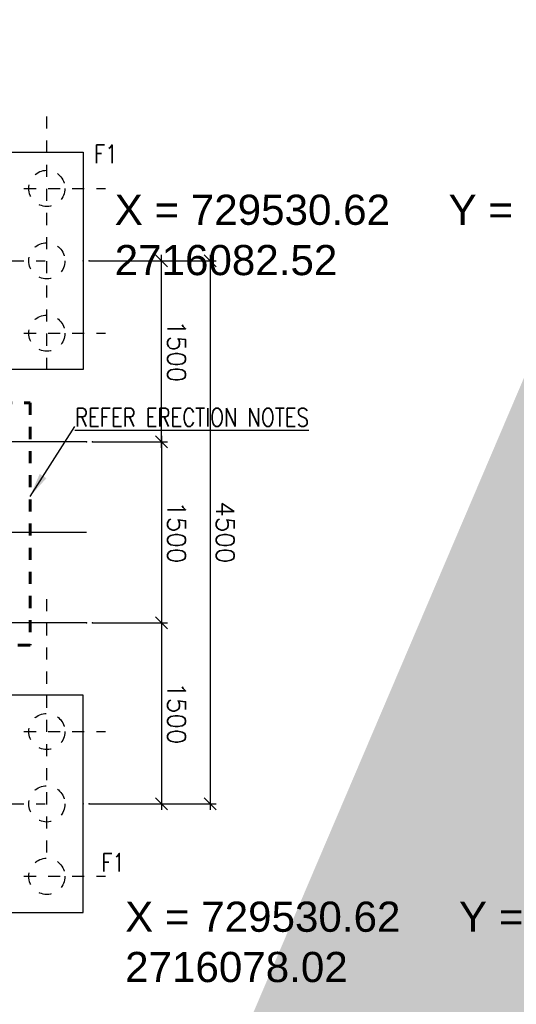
# Model space of a CAD drawing. Header units: inches. Extents: x 727810 to 1461440, y 2714588 to 5435005.
# Tile 142 of 233: x 729530.85 to 729534.96, y 2716076.36 to 2716084.52. Entities that reach past the tile are written whole.
import ezdxf

# ---------------------------------------------------------------- set-up
doc = ezdxf.new("R2010")
doc.units = ezdxf.units.IN
doc.header["$MEASUREMENT"] = 0
doc.linetypes.add('DIVIDEX2', pattern=[2.5, 1, -0.5, 0, -0.5, 0, -0.5])
doc.linetypes.add('HIDDEN', pattern=[0.375, 0.25, -0.125])
for name, color, linetype in [('DETAILS', 7, 'Continuous'), ('Inverter Room', 7, 'Continuous'), ('SCB', 7, 'Continuous')]:
    doc.layers.add(name, color=color, linetype=linetype)
doc.styles.add('ROMANS', font='ROMANS.shx', dxfattribs={"height": 10})
doc.styles.get("Standard").update_dxf_attribs({"font": 'arial.ttf'})
doc.dimstyles.new('ROMANS$0', dxfattribs={"dimscale": 100, "dimtxt": 100, "dimasz": 1, "dimexe": 0.5, "dimexo": 0.5, "dimgap": 0.5, "dimtad": 1, "dimdec": 0, "dimrnd": 5, "dimdsep": 46, "dimtxsty": 'ROMANS', "dimblk": 'OBLIQUE', "dimcen": 1, "dimdle": 0.5, "dimclrd": 6, "dimclre": 6, "dimclrt": 3, "dimadec": 0, "dimazin": 0, "dimtfac": 1, "dimtdec": 0, "dimtix": 1, "dimtmove": 0, "dimatfit": 3, "dimldrblk": 'OBLIQUE', "dimfxl": 1, "dimtolj": 1, "dimtzin": 0, "dimarcsym": 0})
doc.dimstyles.new('ROMANS$7', dxfattribs={"dimscale": 100, "dimtxt": 2.5, "dimasz": 2, "dimexe": 20, "dimexo": 20, "dimgap": 0.5, "dimtad": 1, "dimdec": 0, "dimrnd": 5, "dimzin": 0, "dimdsep": 46, "dimtxsty": 'ROMANS', "dimcen": 0.09, "dimdle": 20, "dimclrd": 256, "dimclre": 256, "dimclrt": 3, "dimadec": 0, "dimazin": 0, "dimtfac": 20, "dimtdec": 0, "dimtix": 1, "dimtmove": 2, "dimatfit": 3, "dimfxl": 1, "dimtolj": 1, "dimtzin": 0, "dimarcsym": 0})

# ---------------------------------------------------------------- blocks, each defined once
blk = doc.blocks.new('_Oblique')
at = {"color": 0, "linetype": 'ByBlock', "lineweight": -2}
blk.add_line((-0.5, -0.5), (0.5, 0.5), dxfattribs=at)
blk = doc.blocks.new('*D84')
at = {"layer": 'Inverter Room', "color": 6, "lineweight": -2, "ltscale": 0.5, "transparency": 16777216}
for p, q in [((2097715.3, -2323961.8), (2102315.3, -2323961.8)), ((2097765.3, -2324965.3), (2097765.3, -2323911.8)), ((2102265.3, -2324965.3), (2102265.3, -2323911.8))]:
    blk.add_line(p, q, dxfattribs=at)
at = {"layer": 'Inverter Room', "color": 0, "ltscale": 0.5, "transparency": 16777216}
for p in [(2102265.3, -2323961.8), (2097765.3, -2325015.3), (2102265.3, -2325015.3)]:
    blk.add_point(p, dxfattribs=at)
at = {"layer": 'Inverter Room', "color": 6, "lineweight": -2, "ltscale": 0.5, "transparency": 16777216, "xscale": 100, "yscale": 100, "zscale": 100, "rotation": 180}
blk.add_blockref('_Oblique', (2097765.3, -2323961.8), dxfattribs=at)
at = {"layer": 'Inverter Room', "color": 6, "lineweight": -2, "ltscale": 0.5, "transparency": 16777216, "xscale": 100, "yscale": 100, "zscale": 100}
blk.add_blockref('_Oblique', (2102265.3, -2323961.8), dxfattribs=at)
at = {"layer": 'Inverter Room', "color": 3, "ltscale": 0.5, "transparency": 16777216, "insert": (2100015.3, -2323836.8), "char_height": 150, "attachment_point": 5, "style": 'ROMANS'}
blk.add_mtext('\\A1;4500', dxfattribs=at)
blk = doc.blocks.new('*D86')
at = {"layer": 'DETAILS', "color": 6, "lineweight": -2, "ltscale": 0.5, "transparency": 16777216}
for p, q in [((2099315.3, -2324365.3), (2097715.3, -2324365.3)), ((2097765.3, -2324915.3), (2097765.3, -2324315.3)), ((2099265.3, -2324937.7), (2099265.3, -2324315.3))]:
    blk.add_line(p, q, dxfattribs=at)
at = {"layer": 'Inverter Room', "color": 0, "ltscale": 0.5, "transparency": 16777216}
for p in [(2097765.3, -2324365.3), (2097765.3, -2324965.3), (2099265.3, -2324987.7)]:
    blk.add_point(p, dxfattribs=at)
at = {"layer": 'DETAILS', "color": 6, "lineweight": -2, "ltscale": 0.5, "transparency": 16777216, "xscale": 100, "yscale": 100, "zscale": 100, "rotation": 180}
blk.add_blockref('_Oblique', (2097765.3, -2324365.3), dxfattribs=at)
at = {"layer": 'DETAILS', "color": 6, "lineweight": -2, "ltscale": 0.5, "transparency": 16777216, "xscale": 100, "yscale": 100, "zscale": 100}
blk.add_blockref('_Oblique', (2099265.3, -2324365.3), dxfattribs=at)
at = {"layer": 'DETAILS', "color": 3, "ltscale": 0.5, "transparency": 16777216, "insert": (2098515.3, -2324240.3), "char_height": 150, "attachment_point": 5, "style": 'ROMANS', "bg_fill": 3, "box_fill_scale": 1.25, "bg_fill_color": 256, "bg_fill_true_color": 13158600, "bg_fill_transparency": 0}
blk.add_mtext('\\A1;1500', dxfattribs=at)
blk = doc.blocks.new('*D74')
at = {"layer": 'DETAILS', "color": 6, "lineweight": -2, "ltscale": 0.5, "transparency": 16777216}
for p, q in [((2100715.3, -2324365.3), (2102315.3, -2324365.3)), ((2100765.3, -2324937.7), (2100765.3, -2324315.3)), ((2102265.3, -2324915.3), (2102265.3, -2324315.3))]:
    blk.add_line(p, q, dxfattribs=at)
at = {"layer": 'Inverter Room', "color": 0, "ltscale": 0.5, "transparency": 16777216}
for p in [(2102265.3, -2324365.3), (2100765.3, -2324987.7), (2102265.3, -2324965.3)]:
    blk.add_point(p, dxfattribs=at)
at = {"layer": 'DETAILS', "color": 6, "lineweight": -2, "ltscale": 0.5, "transparency": 16777216, "xscale": 100, "yscale": 100, "zscale": 100, "rotation": 180}
blk.add_blockref('_Oblique', (2100765.3, -2324365.3), dxfattribs=at)
at = {"layer": 'DETAILS', "color": 6, "lineweight": -2, "ltscale": 0.5, "transparency": 16777216, "xscale": 100, "yscale": 100, "zscale": 100}
blk.add_blockref('_Oblique', (2102265.3, -2324365.3), dxfattribs=at)
at = {"layer": 'DETAILS', "color": 3, "ltscale": 0.5, "transparency": 16777216, "insert": (2101515.3, -2324240.3), "char_height": 150, "attachment_point": 5, "style": 'ROMANS', "bg_fill": 3, "box_fill_scale": 1.25, "bg_fill_color": 256, "bg_fill_true_color": 13158600, "bg_fill_transparency": 0}
blk.add_mtext('\\A1;1500', dxfattribs=at)
blk = doc.blocks.new('*D75')
at = {"layer": 'DETAILS', "color": 6, "lineweight": -2, "ltscale": 0.5, "transparency": 16777216}
for p, q in [((2099215.3, -2324365.3), (2100815.3, -2324365.3)), ((2099265.3, -2324887.7), (2099265.3, -2324315.3)), ((2100765.3, -2324887.7), (2100765.3, -2324315.3))]:
    blk.add_line(p, q, dxfattribs=at)
at = {"layer": 'Inverter Room', "color": 0, "ltscale": 0.5, "transparency": 16777216}
for p in [(2100765.3, -2324365.3), (2099265.3, -2324937.7), (2100765.3, -2324937.7)]:
    blk.add_point(p, dxfattribs=at)
at = {"layer": 'DETAILS', "color": 6, "lineweight": -2, "ltscale": 0.5, "transparency": 16777216, "xscale": 100, "yscale": 100, "zscale": 100, "rotation": 180}
blk.add_blockref('_Oblique', (2099265.3, -2324365.3), dxfattribs=at)
at = {"layer": 'DETAILS', "color": 6, "lineweight": -2, "ltscale": 0.5, "transparency": 16777216, "xscale": 100, "yscale": 100, "zscale": 100}
blk.add_blockref('_Oblique', (2100765.3, -2324365.3), dxfattribs=at)
at = {"layer": 'DETAILS', "color": 3, "ltscale": 0.5, "transparency": 16777216, "insert": (2100015.3, -2324240.3), "char_height": 150, "attachment_point": 5, "style": 'ROMANS', "bg_fill": 3, "box_fill_scale": 1.25, "bg_fill_color": 256, "bg_fill_true_color": 13158600, "bg_fill_transparency": 0}
blk.add_mtext('\\A1;1500', dxfattribs=at)
blk = doc.blocks.new('bhcbhb')
at = {"layer": 'DETAILS', "linetype": 'DIVIDEX2', "ltscale": 0.5}
for p, q in [((2097165.3, -2326904.8), (2097165.3, -2324828.8)), ((2098365.3, -2326904.8), (2098365.3, -2324828.8)), ((2101665.3, -2326904.8), (2101665.3, -2324828.8)), ((2102865.3, -2326904.8), (2102865.3, -2324828.8)), ((2098669.2, -2325315.3), (2096567.2, -2325315.3)), ((2097765.3, -2327404.8), (2097765.3, -2325328.8)), ((2102669.2, -2325315.3), (2100567.2, -2325315.3)), ((2102265.3, -2327404.8), (2102265.3, -2325328.8))]:
    blk.add_line(p, q, dxfattribs=at)
at = {"layer": 'DETAILS', "linetype": 'HIDDEN', "lineweight": 60, "ltscale": 20}
blk.add_lwpolyline([(2098942.4, -2332504), (2098942.4, -2325454.7), (2100949.6, -2325454.7), (2100949.6, -2332504)], close=True, dxfattribs=at)
at = {"layer": 'Inverter Room', "ltscale": 2}
for p, q in [((2099265.3, -2324987.7), (2099265.3, -2332237.4)), ((2100015.3, -2324987.7), (2100015.3, -2332237.4)), ((2100765.3, -2324987.7), (2100765.3, -2332237.4))]:
    blk.add_line(p, q, dxfattribs=at)
at = {"layer": 'Inverter Room', "color": 4, "ltscale": 0.5}
for points in [[(2098665.3, -2325015.3), (2098665.3, -2326515.3), (2096865.3, -2326515.3), (2096865.3, -2325015.3)], [(2101365.3, -2325015.3), (2101365.3, -2326515.3), (2103165.3, -2326515.3), (2103165.3, -2325015.3)]]:
    blk.add_lwpolyline(points, close=True, dxfattribs=at)
at = {"layer": 'Inverter Room', "color": 8, "linetype": 'HIDDEN', "ltscale": 2}
for centre in [(2097165.3, -2325315.3), (2097765.3, -2325315.3), (2098365.3, -2325315.3), (2101665.3, -2325315.3), (2102265.3, -2325315.3), (2102865.3, -2325315.3)]:
    blk.add_circle(centre, 150, dxfattribs=at)
at = {"layer": 'Inverter Room', "color": 3, "linetype": 'Continuous', "style": 'ROMANS', "width": 0.8}
for p in [(2102825.7, -2324864.4), (2096955.7, -2324924.2)]:
    blk.add_text('F1', height=150, rotation=90, dxfattribs=at).set_placement(p)
at = {"layer": 'Inverter Room', "ltscale": 0.5}
dim = blk.add_linear_dim(base=(2102265.3, -2323961.8), p1=(2097765.3, -2325015.3), p2=(2102265.3, -2325015.3), angle=180, dimstyle='ROMANS$0', override={"dimtxt": 150, "dimfxl": 0.75, "dimarcsym": 1}, dxfattribs=at)
dim.commit()
dim.dimension.update_dxf_attribs({"geometry": '*D84', "text_midpoint": (2100015.3, -2323836.8)})
at = {"layer": 'DETAILS', "ltscale": 100}
blk.add_leader([(2099717.3, -2325454.7), (2099137.7, -2325082.5)], dimstyle='ROMANS$7', override={"dimtxt": 150, "dimgap": 0.5, "dimtad": 0, "dimtfill": 1, "dimarcsym": 1}, dxfattribs=at)
at = {"layer": 'DETAILS', "ltscale": 0.5}
for base, p1, p2, picture, middle in [((2097765.3, -2324365.3), (2099265.3, -2324987.7), (2097765.3, -2324965.3), '*D86', (2098515.3, -2324240.3)), ((2102265.3, -2324365.3), (2100765.3, -2324987.7), (2102265.3, -2324965.3), '*D74', (2101515.3, -2324240.3))]:
    dim = blk.add_linear_dim(base=base, p1=p1, p2=p2, angle=180, dimstyle='ROMANS$0', override={"dimtxt": 150, "dimtfill": 1, "dimarcsym": 1}, dxfattribs=at)
    dim.commit()
    dim.dimension.update_dxf_attribs({"geometry": picture, "text_midpoint": middle})
at = {"layer": 'Inverter Room', "color": 2, "linetype": 'Continuous', "style": 'ROMANS', "width": 0.8}
blk.add_text('%%UREFER ERECTION NOTES', height=150, rotation=90, dxfattribs=at).set_placement((2099137.7, -2325082.5))
at = {"layer": 'DETAILS', "ltscale": 0.5}
dim = blk.add_linear_dim(base=(2100765.3, -2324365.3), p1=(2099265.3, -2324937.7), p2=(2100765.3, -2324937.7), angle=180, dimstyle='ROMANS$0', override={"dimtxt": 150, "dimtfill": 1, "dimarcsym": 1}, dxfattribs=at)
dim.commit()
dim.dimension.update_dxf_attribs({"geometry": '*D75', "text_midpoint": (2100015.3, -2324240.3)})

msp = doc.modelspace()

# ---------------------------------------------------------------- block references
at = {"layer": 'DETAILS', "xscale": 0.000999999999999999, "yscale": 0.000999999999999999, "zscale": 0.000999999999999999, "rotation": 270}
msp.add_blockref('bhcbhb', (731856.38876, 2718180.2881, 0.43898), dxfattribs=at)

# ---------------------------------------------------------------- next in the draw order: texts
at = {"layer": 'SCB', "color": 3, "lineweight": 40, "char_height": 0.25, "width": 3.5652116, "attachment_point": 1}
for s, insert in [('X = 729530.62     Y = 2716082.52 ', (729531.6359, 2716083.0703)), ('X = 729530.62     Y = 2716082.52 ', (729531.6359, 2716083.0703)), ('X = 729530.62     Y = 2716078.02 ', (729531.7222, 2716077.21326)), ('X = 729530.62     Y = 2716078.02 ', (729531.7222, 2716077.21326))]:
    msp.add_mtext(s, dxfattribs=dict(at, insert=insert))

# ---------------------------------------------------------------- next in the draw order: leaders
at = {"layer": 'Inverter Room', "ltscale": 0.5}
msp.add_leader([(729539.02341, 2716090.92276, 0.43898), (729538.78269, 2716089.93977, 0.43898), (729538.21609, 2716089.94742, 0.43898)], dimstyle='ROMANS$7', override={"dimtxt": 150, "dimgap": 0.5, "dimtad": 0, "dimtfill": 1, "dimarcsym": 1}, dxfattribs=at)

doc.saveas('drawing.dxf')
